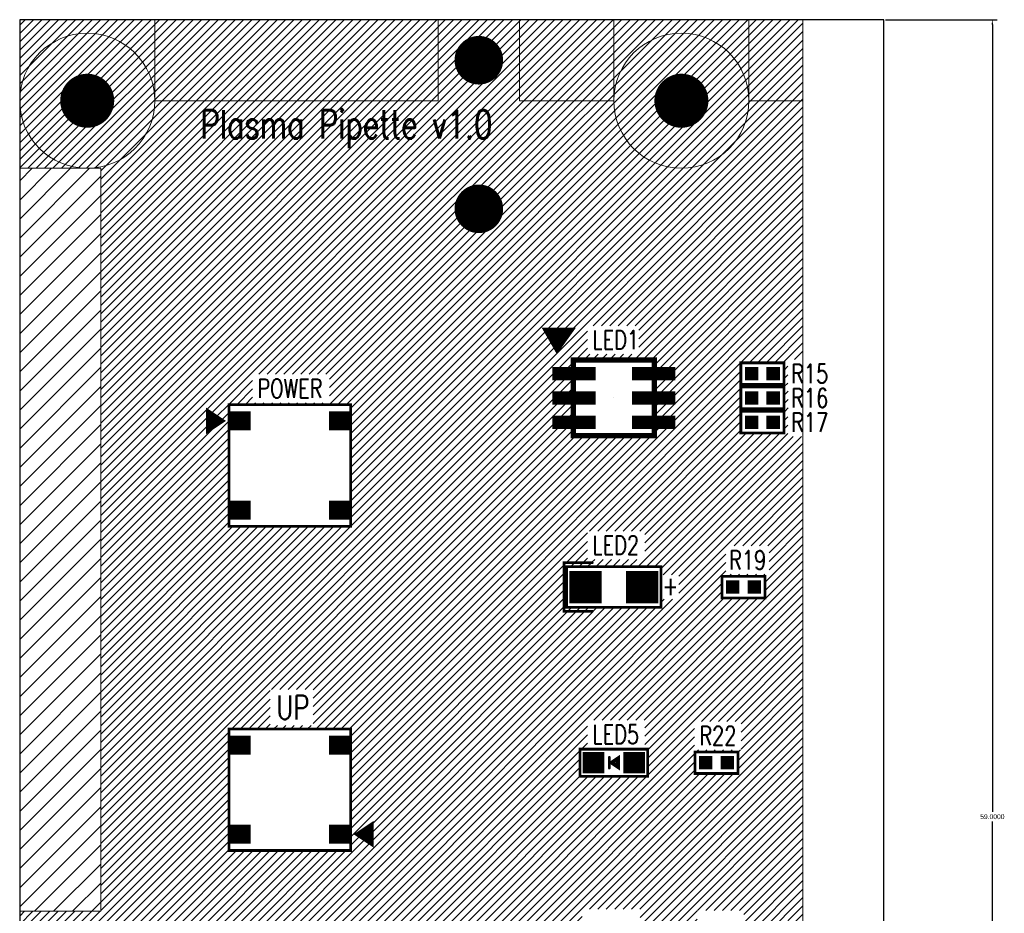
# Model space of a CAD drawing. Extents: x 0 to 36.5, y -1.5 to 59.
# Tile 2 of 2: x 0 to 36.5, y 25.9 to 59. Entities that reach past the tile are written whole.
import ezdxf
from ezdxf.enums import TextEntityAlignment as Align

# ---------------------------------------------------------------- set-up
doc = ezdxf.new("R2010")
doc.units = 0
doc.header["$MEASUREMENT"] = 0
doc.linetypes.add('KEEPOUT_10000000$0', pattern=[2, 1, 1])
doc.layers.get('0').update_dxf_attribs({"linetype": 'CONTINUOUS'})
doc.layers.get('Defpoints').update_dxf_attribs({"linetype": 'CONTINUOUS'})
for name, color, linetype, lineweight in [('AM_5', 92, 'CONTINUOUS', 15), ('AM_8', 1, 'CONTINUOUS', 15), ('KEEPOUT_00', 1, 'CONTINUOUS', 15), ('KEEPOUT_01', 1, 'CONTINUOUS', 15)]:
    doc.layers.add(name, color=color, linetype=linetype, lineweight=lineweight)
for name, color, linetype in [('DRIL_NPLTE_THRU_01', 96, 'CONTINUOUS'), ('DRIL_PLTE_THRU_01', 96, 'CONTINUOUS'), ('DRIL_SYMBOL', 254, 'CONTINUOUS'), ('PADS_INNER', 3, 'CONTINUOUS'), ('PADS_TOP', 3, 'CONTINUOUS'), ('PART_NAME_01', 250, 'CONTINUOUS'), ('PART_TOP_2DLINE_00', 254, 'CONTINUOUS'), ('PART_TOP_2DLINE_01', 254, 'CONTINUOUS'), ('PART_TOP_2DLINE_126', 254, 'CONTINUOUS'), ('PART_TOP_TEXT_126', 254, 'CONTINUOUS'), ('TAG_00', 254, 'CONTINUOUS'), ('TAG_01', 254, 'CONTINUOUS'), ('TEXT_126', 254, 'CONTINUOUS')]:
    doc.layers.add(name, color=color, linetype=linetype)
doc.styles.add('W0$1', font='simplex', dxfattribs={"width": 0.75})
doc.styles.add('W0$127', font='simplex', dxfattribs={"width": 0.75})
doc.dimstyles.new('Standard$0', dxfattribs={"dimtxt": 0.18, "dimasz": 0.18, "dimexe": 0.18, "dimexo": 0.0625, "dimgap": 0.09, "dimtad": 0, "dimtih": 1, "dimtoh": 1, "dimdec": 4, "dimzin": 0, "dimdsep": 46, "dimtxsty": 'Standard', "dimcen": 0.09, "dimadec": 0, "dimazin": 0, "dimtfac": 1, "dimtdec": 4, "dimtofl": 0, "dimtmove": 0, "dimatfit": 3, "dimfxl": 1, "dimtolj": 1, "dimtzin": 0, "dimarcsym": 0})

# ---------------------------------------------------------------- blocks, each defined once
blk = doc.blocks.new('KEEPOUT_28')
at = {"layer": 'KEEPOUT_00', "linetype": 'KEEPOUT_10000000$0'}
blk.add_lwpolyline([(0, 5), (0, 59), (3, 59), (3, 5)], close=True, dxfattribs=at)
blk = doc.blocks.new('KEEPOUT_30')
at = {"layer": 'KEEPOUT_00', "linetype": 'KEEPOUT_10000000$0'}
blk.add_lwpolyline([(0, 5), (0, 32.5), (3, 32.5), (3, 5)], close=True, dxfattribs=at)
blk = doc.blocks.new('KEEPOUT_31')
at = {"layer": 'KEEPOUT_01', "linetype": 'KEEPOUT_10000000$0'}
blk.add_lwpolyline([(-27, 0), (-37.5, 0), (-37.5, 3), (-27, 3)], close=True, dxfattribs=at)
blk = doc.blocks.new('KEEPOUT_39')
at = {"layer": 'KEEPOUT_01', "linetype": 'KEEPOUT_10000000$0'}
blk.add_lwpolyline([(-35.4, 0), (-38.9, 0), (-38.9, 3), (-35.4, 3)], close=True, dxfattribs=at)
blk = doc.blocks.new('KEEPOUT_40')
at = {"layer": 'KEEPOUT_01', "linetype": 'KEEPOUT_10000000$0'}
blk.add_lwpolyline([(-36.9, 0), (-38.9, 0), (-38.9, 3), (-36.9, 3)], close=True, dxfattribs=at)
blk = doc.blocks.new('DRIL_HOLE_0')
blk.add_lwpolyline([(0, 0, 1), (0, 0, 1)], format="xyb", close=True)
blk = doc.blocks.new('PAD_0')
blk.add_lwpolyline([(0, 0, 1), (0, 0, 1)], format="xyb", close=True)
blk = doc.blocks.new('STK_BOT_296')
at = {"layer": 'DRIL_NPLTE_THRU_01'}
blk.add_blockref('DRIL_HOLE_0', (0, 0), dxfattribs=at)
at = {"layer": 'PADS_INNER'}
blk.add_blockref('PAD_0', (0, 0), dxfattribs=at)
at = {"layer": 'PADS_TOP'}
blk.add_blockref('PAD_0', (0, 0), dxfattribs=at)
blk = doc.blocks.new('SYM_BOT_4')
for p in [(-0.4, 0), (0.4, 0)]:
    blk.add_blockref('STK_BOT_296', p)
blk = doc.blocks.new('PART_BOT_1')
blk.add_blockref('SYM_BOT_4', (0, 0))
blk = doc.blocks.new('PART_BOT_2')
blk.add_blockref('SYM_BOT_4', (0, 0))
blk = doc.blocks.new('PART_BOT_3')
blk.add_blockref('SYM_BOT_4', (0, 0))
blk = doc.blocks.new('PART_BOT_4')
blk.add_blockref('SYM_BOT_4', (0, 0))
blk = doc.blocks.new('PART_BOT_5')
blk.add_blockref('SYM_BOT_4', (0, 0))
blk = doc.blocks.new('PART_BOT_6')
blk.add_blockref('SYM_BOT_4', (0, 0))
blk = doc.blocks.new('PART_BOT_7')
blk.add_blockref('SYM_BOT_4', (0, 0))
blk = doc.blocks.new('PART_BOT_8')
blk.add_blockref('SYM_BOT_4', (0, 0))
blk = doc.blocks.new('PART_BOT_9')
blk.add_blockref('SYM_BOT_4', (0, 0))
blk = doc.blocks.new('PART_BOT_12')
blk.add_blockref('SYM_BOT_4', (0, 0))
blk = doc.blocks.new('STK_BOT_359')
at = {"layer": 'DRIL_NPLTE_THRU_01'}
blk.add_blockref('DRIL_HOLE_0', (0, 0), dxfattribs=at)
at = {"layer": 'PADS_INNER'}
blk.add_blockref('PAD_0', (0, 0), dxfattribs=at)
at = {"layer": 'PADS_TOP'}
blk.add_blockref('PAD_0', (0, 0), dxfattribs=at)
blk = doc.blocks.new('SYM_BOT_12')
for p in [(0, 1.2), (-0.95, -1.2), (0.95, -1.2)]:
    blk.add_blockref('STK_BOT_359', p)
blk = doc.blocks.new('PART_BOT_21')
blk.add_blockref('SYM_BOT_12', (0, 0))
blk = doc.blocks.new('PART_BOT_22')
blk.add_blockref('SYM_BOT_12', (0, 0))
blk = doc.blocks.new('STK_BOT_302')
at = {"layer": 'DRIL_NPLTE_THRU_01'}
blk.add_blockref('DRIL_HOLE_0', (0, 0), dxfattribs=at)
at = {"layer": 'PADS_INNER'}
blk.add_blockref('PAD_0', (0, 0), dxfattribs=at)
at = {"layer": 'PADS_TOP'}
blk.add_blockref('PAD_0', (0, 0), dxfattribs=at)
blk = doc.blocks.new('SYM_BOT_8')
for p in [(-0.4, 0), (0.4, 0)]:
    blk.add_blockref('STK_BOT_302', p)
blk = doc.blocks.new('PART_BOT_23')
blk.add_blockref('SYM_BOT_8', (0, 0))
blk = doc.blocks.new('PART_BOT_26')
blk.add_blockref('SYM_BOT_8', (0, 0))
blk = doc.blocks.new('PART_BOT_27')
blk.add_blockref('SYM_BOT_8', (0, 0))
blk = doc.blocks.new('PART_BOT_28')
blk.add_blockref('SYM_BOT_8', (0, 0))
blk = doc.blocks.new('SMOOTH_0$1')
at = {"const_width": 0.05}
blk.add_lwpolyline([(-0.025, 0, 1), (0.025, 0, 1)], format="xyb", close=True, dxfattribs=at)
blk = doc.blocks.new('PART_BODY_TOP_7')
at = {"layer": 'PART_TOP_2DLINE_01', "const_width": 0.1}
blk.add_lwpolyline([(-0.8, 0.4), (0.8, 0.4), (0.8, -0.4), (-0.8, -0.4)], close=True, dxfattribs=at)
at = {"layer": 'PART_TOP_2DLINE_01'}
for p in [(-0.8, 0.4), (0.8, 0.4), (-0.8, -0.4), (0.8, -0.4)]:
    blk.add_blockref('SMOOTH_0$1', p, dxfattribs=at)
blk = doc.blocks.new('PAD_1')
at = {"const_width": 0.5}
blk.add_lwpolyline([(-0.25, 0), (0.25, 0)], dxfattribs=at)
blk = doc.blocks.new('STK_TOP_302')
at = {"layer": 'DRIL_NPLTE_THRU_01'}
blk.add_blockref('DRIL_HOLE_0', (0, 0), dxfattribs=at)
at = {"layer": 'PADS_INNER'}
blk.add_blockref('PAD_0', (0, 0), dxfattribs=at)
at = {"layer": 'PADS_TOP'}
blk.add_blockref('PAD_1', (0, 0), dxfattribs=at)
blk = doc.blocks.new('SYM_TOP_8')
for name, p in [('PART_BODY_TOP_7', (0, 0)), ('STK_TOP_302', (-0.4, 0)), ('STK_TOP_302', (0.4, 0))]:
    blk.add_blockref(name, p)
blk = doc.blocks.new('PART_TOP_29')
blk.add_blockref('SYM_TOP_8', (0, 0))
at = {"layer": 'PART_NAME_01', "style": 'W0$1', "width": 0.75}
blk.add_text('R19', height=0.7, dxfattribs=at).set_placement((0.15, 1), align=Align.MIDDLE_CENTER)
blk = doc.blocks.new('PART_BOT_33')
blk.add_blockref('SYM_BOT_8', (0, 0))
blk = doc.blocks.new('PART_BOT_39')
blk.add_blockref('SYM_BOT_8', (0, 0))
blk = doc.blocks.new('PART_BOT_40')
blk.add_blockref('SYM_BOT_8', (0, 0))
blk = doc.blocks.new('PART_BODY_TOP_9')
at = {"layer": 'PART_TOP_2DLINE_01', "const_width": 0.1}
blk.add_lwpolyline([(-0.8, 0.9), (-1.85, 0.9), (-1.85, -0.9), (-0.8, -0.9)], dxfattribs=at)
blk.add_lwpolyline([(-1.75, 0.75), (1.75, 0.75), (1.75, -0.75), (-1.75, -0.75)], close=True, dxfattribs=at)
at = {"layer": 'PART_TOP_2DLINE_01'}
for p in [(-1.85, 0.9), (-1.75, 0.75), (-0.8, 0.9), (1.75, 0.75), (-1.75, -0.75), (1.75, -0.75), (-1.85, -0.9), (-0.8, -0.9)]:
    blk.add_blockref('SMOOTH_0$1', p, dxfattribs=at)
at = {"layer": 'PART_TOP_TEXT_126', "style": 'W0$1', "width": 0.75}
blk.add_text('+', height=0.7, dxfattribs=at).set_placement((1.8, -0.3))
blk = doc.blocks.new('PAD_5')
at = {"const_width": 1.2}
blk.add_lwpolyline([(-0.6, 0), (0.6, 0)], dxfattribs=at)
blk = doc.blocks.new('STK_TOP_367')
at = {"layer": 'DRIL_NPLTE_THRU_01'}
blk.add_blockref('DRIL_HOLE_0', (0, 0), dxfattribs=at)
at = {"layer": 'PADS_INNER'}
blk.add_blockref('PAD_0', (0, 0), dxfattribs=at)
at = {"layer": 'PADS_TOP'}
blk.add_blockref('PAD_5', (0, 0), dxfattribs=at)
blk = doc.blocks.new('SYM_TOP_10')
for name, p in [('PART_BODY_TOP_9', (0, 0)), ('STK_TOP_367', (-1.05, 0)), ('STK_TOP_367', (1.05, 0))]:
    blk.add_blockref(name, p)
blk = doc.blocks.new('PART_TOP_43')
blk.add_blockref('SYM_TOP_10', (0, 0))
at = {"layer": 'PART_NAME_01', "style": 'W0$1', "width": 0.75}
blk.add_text('LED2', height=0.7, dxfattribs=at).set_placement((-0.8, 1.2))
blk = doc.blocks.new('SMOOTH_0$2')
at = {"const_width": 0.1}
blk.add_lwpolyline([(-0.05, 0, 1), (0.05, 0, 1)], format="xyb", close=True, dxfattribs=at)
blk = doc.blocks.new('SMOOTH_0$4')
at = {"const_width": 0.2}
blk.add_lwpolyline([(-0.1, 0, 1), (0.1, 0, 1)], format="xyb", close=True, dxfattribs=at)
blk = doc.blocks.new('PART_BODY_TOP_14')
at = {"layer": 'PART_TOP_2DLINE_00'}
for points, const_width in [([(-2.5, 2.5), (-1.6, 2.5), (-2.1, 1.8)], 0.2), ([(-2.225, 2.35), (-1.9, 2.35), (-2.075, 2.125)], 0.4), ([(-1.5, 1.4), (1.5, 1.4), (1.5, -1.4), (-1.5, -1.4)], 0.2)]:
    blk.add_lwpolyline(points, close=True, dxfattribs=dict(at, const_width=const_width))
at = {"layer": 'TAG_00'}
blk.add_lwpolyline([(0, 0), (0, 0)], dxfattribs=at)
blk.add_lwpolyline([(0, 0), (0, 0)], dxfattribs=at)
at = {"layer": 'TAG_01'}
blk.add_lwpolyline([(0, 0), (0, 0)], dxfattribs=at)
blk.add_lwpolyline([(0, 0), (0, 0)], dxfattribs=at)
at = {"layer": 'PART_TOP_2DLINE_00'}
for name, p in [('SMOOTH_0$2', (-2.5, 2.5)), ('SMOOTH_0$2', (-1.6, 2.5)), ('SMOOTH_0$4', (-2.225, 2.35)), ('SMOOTH_0$4', (-2.075, 2.125)), ('SMOOTH_0$4', (-1.9, 2.35)), ('SMOOTH_0$2', (-2.1, 1.8)), ('SMOOTH_0$2', (-1.5, 1.4)), ('SMOOTH_0$2', (1.5, 1.4)), ('SMOOTH_0$2', (-1.5, -1.4)), ('SMOOTH_0$2', (1.5, -1.4))]:
    blk.add_blockref(name, p, dxfattribs=at)
blk = doc.blocks.new('PAD_10')
at = {"const_width": 0.5}
blk.add_lwpolyline([(-0.8, 0), (0.8, 0)], dxfattribs=at)
blk = doc.blocks.new('STK_TOP_427')
at = {"layer": 'DRIL_NPLTE_THRU_01'}
blk.add_blockref('DRIL_HOLE_0', (0, 0), dxfattribs=at)
at = {"layer": 'PADS_INNER'}
blk.add_blockref('PAD_0', (0, 0), dxfattribs=at)
at = {"layer": 'PADS_TOP'}
blk.add_blockref('PAD_10', (0, 0), dxfattribs=at)
blk = doc.blocks.new('SYM_TOP_15')
for name, p in [('PART_BODY_TOP_14', (0, 0)), ('STK_TOP_427', (-1.475, 0.9)), ('STK_TOP_427', (1.475, 0.9)), ('STK_TOP_427', (-1.475, 0)), ('STK_TOP_427', (1.475, 0)), ('STK_TOP_427', (-1.475, -0.9)), ('STK_TOP_427', (1.475, -0.9))]:
    blk.add_blockref(name, p)
blk = doc.blocks.new('PART_TOP_47')
blk.add_blockref('SYM_TOP_15', (0, 0))
at = {"layer": 'PART_NAME_01', "style": 'W0$1', "width": 0.75}
blk.add_text('LED1', height=0.7, dxfattribs=at).set_placement((-0.8, 1.8))
blk = doc.blocks.new('PART_TOP_48')
blk.add_blockref('SYM_TOP_8', (0, 0))
at = {"layer": 'PART_NAME_01', "style": 'W0$1', "width": 0.75}
blk.add_text('R15', height=0.7, rotation=180, dxfattribs=at).set_placement((-1.75, 0), align=Align.MIDDLE_CENTER)
blk = doc.blocks.new('PART_TOP_49')
blk.add_blockref('SYM_TOP_8', (0, 0))
at = {"layer": 'PART_NAME_01', "style": 'W0$1', "width": 0.75}
blk.add_text('R16', height=0.7, rotation=180, dxfattribs=at).set_placement((-1.75, 0), align=Align.MIDDLE_CENTER)
blk = doc.blocks.new('PART_TOP_50')
blk.add_blockref('SYM_TOP_8', (0, 0))
at = {"layer": 'PART_NAME_01', "style": 'W0$1', "width": 0.75}
blk.add_text('R17', height=0.7, rotation=180, dxfattribs=at).set_placement((-1.75, 0), align=Align.MIDDLE_CENTER)
blk = doc.blocks.new('PART_BOT_54')
blk.add_blockref('SYM_BOT_8', (0, 0))
blk = doc.blocks.new('PART_BOT_55')
blk.add_blockref('SYM_BOT_8', (0, 0))
blk = doc.blocks.new('PART_BOT_57')
blk.add_blockref('SYM_BOT_8', (0, 0))
blk = doc.blocks.new('PART_BOT_58')
blk.add_blockref('SYM_BOT_8', (0, 0))
blk = doc.blocks.new('PART_BOT_59')
blk.add_blockref('SYM_BOT_8', (0, 0))
blk = doc.blocks.new('PART_BODY_TOP_19')
at = {"layer": 'KEEPOUT_01', "linetype": 'KEEPOUT_10000000$0'}
blk.add_lwpolyline([(-2.25, 2.25), (2.25, 2.25), (2.25, -2.25), (-2.25, -2.25)], close=True, dxfattribs=at)
at = {"layer": 'PART_TOP_2DLINE_01', "const_width": 0.1}
blk.add_lwpolyline([(-3.05, 2.05), (-2.45, 1.65), (-3.05, 1.25)], close=True, dxfattribs=at)
for points in [[(-3.05, 1.95), (-2.9, 1.95)], [(-3.05, 1.85), (-2.75, 1.85)], [(-3.05, 1.75), (-2.6, 1.75)], [(-3.05, 1.65), (-2.45, 1.65)], [(-3.05, 1.55), (-2.6, 1.55)], [(-3.05, 1.45), (-2.75, 1.45)], [(-3.05, 1.35), (-2.9, 1.35)]]:
    blk.add_lwpolyline(points, dxfattribs=at)
at = {"layer": 'PART_TOP_2DLINE_126', "const_width": 0.1}
for points in [[(-2.25, 2.25), (2.25, 2.25), (2.25, -2.25), (-2.25, -2.25)], [(-2.25, -2.25), (2.25, -2.25), (2.25, 2.25), (-2.25, 2.25)]]:
    blk.add_lwpolyline(points, close=True, dxfattribs=at)
at = {"layer": 'PART_TOP_2DLINE_01'}
for p in [(-3.05, 2.05), (-3.05, 1.95), (-3.05, 1.85), (-2.9, 1.95), (-2.75, 1.85), (-3.05, 1.75), (-3.05, 1.65), (-3.05, 1.55), (-3.05, 1.45), (-2.75, 1.45), (-2.6, 1.75), (-2.6, 1.55), (-2.45, 1.65), (-2.45, 1.65), (-3.05, 1.35), (-3.05, 1.25), (-2.9, 1.35)]:
    blk.add_blockref('SMOOTH_0$1', p, dxfattribs=at)
at = {"layer": 'PART_TOP_2DLINE_126'}
for p in [(-2.25, 2.25), (-2.25, 2.25), (2.25, 2.25), (2.25, 2.25), (-2.25, -2.25), (-2.25, -2.25), (2.25, -2.25), (2.25, -2.25)]:
    blk.add_blockref('SMOOTH_0$1', p, dxfattribs=at)
blk = doc.blocks.new('PAD_16')
at = {"const_width": 0.7}
blk.add_lwpolyline([(-0.425, 0), (0.425, 0)], dxfattribs=at)
blk = doc.blocks.new('STK_TOP_304')
at = {"layer": 'DRIL_NPLTE_THRU_01'}
blk.add_blockref('DRIL_HOLE_0', (0, 0), dxfattribs=at)
at = {"layer": 'PADS_INNER'}
blk.add_blockref('PAD_0', (0, 0), dxfattribs=at)
at = {"layer": 'PADS_TOP'}
blk.add_blockref('PAD_16', (0, 0), dxfattribs=at)
blk = doc.blocks.new('SYM_TOP_20')
for name, p in [('PART_BODY_TOP_19', (0, 0)), ('STK_TOP_304', (-1.875, 1.65)), ('STK_TOP_304', (1.875, 1.65)), ('STK_TOP_304', (-1.875, -1.65)), ('STK_TOP_304', (1.875, -1.65))]:
    blk.add_blockref(name, p)
blk = doc.blocks.new('PART_TOP_61')
blk.add_blockref('SYM_TOP_20', (0, 0))
at = {"layer": 'PART_NAME_01', "style": 'W0$127', "width": 0.75}
blk.add_text('UP', height=0.889, rotation=180, dxfattribs=at).set_placement((0.5, -2.6))
blk = doc.blocks.new('PART_TOP_64')
blk.add_blockref('SYM_TOP_8', (0, 0))
at = {"layer": 'PART_NAME_01', "style": 'W0$1', "width": 0.75}
blk.add_text('R22', height=0.7, dxfattribs=at).set_placement((0.05, 1), align=Align.MIDDLE_CENTER)
blk = doc.blocks.new('PART_BODY_TOP_21')
at = {"layer": 'PART_TOP_2DLINE_01', "const_width": 0.1}
for points in [[(-1.249, 0.5), (1.25, 0.5), (1.25, -0.501), (-1.249, -0.501)], [(-0.12, 0), (0.18, 0.2), (0.18, -0.2)]]:
    blk.add_lwpolyline(points, close=True, dxfattribs=at)
for points in [[(-0.17, 0.2), (-0.17, -0.2)], [(0, 0), (0.11, 0.07), (0.11, -0.07), (0, 0)]]:
    blk.add_lwpolyline(points, dxfattribs=at)
at = {"layer": 'PART_TOP_2DLINE_01'}
for p in [(-1.249, 0.5), (1.25, 0.5), (-0.17, 0.2), (-0.12, 0), (0, 0), (0, 0), (0.11, 0.07), (0.18, 0.2), (-0.17, -0.2), (0.11, -0.07), (0.18, -0.2), (-1.249, -0.501), (1.25, -0.501)]:
    blk.add_blockref('SMOOTH_0$1', p, dxfattribs=at)
blk = doc.blocks.new('PAD_2')
at = {"const_width": 0.8}
blk.add_lwpolyline([(-0.4, 0), (0.4, 0)], dxfattribs=at)
blk = doc.blocks.new('STK_TOP_487')
at = {"layer": 'DRIL_NPLTE_THRU_01'}
blk.add_blockref('DRIL_HOLE_0', (0, 0), dxfattribs=at)
at = {"layer": 'PADS_INNER'}
blk.add_blockref('PAD_0', (0, 0), dxfattribs=at)
at = {"layer": 'PADS_TOP'}
blk.add_blockref('PAD_2', (0, 0), dxfattribs=at)
blk = doc.blocks.new('SYM_TOP_22')
for name, p in [('STK_TOP_487', (-0.75, 0)), ('PART_BODY_TOP_21', (0, 0)), ('STK_TOP_487', (0.75, 0))]:
    blk.add_blockref(name, p)
blk = doc.blocks.new('PART_TOP_68')
blk.add_blockref('SYM_TOP_22', (0, 0))
at = {"layer": 'PART_NAME_01', "style": 'W0$1', "width": 0.75}
blk.add_text('LED5', height=0.7, dxfattribs=at).set_placement((-0.8, 0.7))
blk = doc.blocks.new('PART_TOP_69')
blk.add_blockref('SYM_TOP_20', (0, 0))
at = {"layer": 'PART_NAME_01', "style": 'W0$1', "width": 0.75}
blk.add_text('POWER', height=0.7, dxfattribs=at).set_placement((-1.2, 2.5))
blk = doc.blocks.new('PART_BOT_71')
blk.add_blockref('SYM_BOT_4', (0, 0))
blk = doc.blocks.new('PART_BOT_72')
blk.add_blockref('SYM_BOT_4', (0, 0))
blk = doc.blocks.new('PART_BOT_73')
blk.add_blockref('SYM_BOT_8', (0, 0))
blk = doc.blocks.new('PART_BOT_74')
blk.add_blockref('SYM_BOT_8', (0, 0))
blk = doc.blocks.new('PART_BOT_78')
blk.add_blockref('SYM_BOT_8', (0, 0))
blk = doc.blocks.new('PART_BODY_BOT_29')
at = {"layer": 'KEEPOUT_00', "linetype": 'KEEPOUT_10000000$0'}
blk.add_lwpolyline([(-2.5, 0, 1), (2.5, 0, 1)], format="xyb", close=True, dxfattribs=at)
blk = doc.blocks.new('DRIL_SYMBOL_2')
at = {"layer": 'DRIL_SYMBOL', "const_width": 0.0508}
for points in [[(-0.254, 0), (0.254, 0)], [(0, -0.254), (0, 0.254)]]:
    blk.add_lwpolyline(points, dxfattribs=at)
blk = doc.blocks.new('DRIL_HOLE_2')
at = {"const_width": 1}
blk.add_lwpolyline([(-0.5, 0, 1), (0.5, 0, 1)], format="xyb", close=True, dxfattribs=at)
blk.add_blockref('DRIL_SYMBOL_2', (0, 0))
blk = doc.blocks.new('PAD_21')
at = {"const_width": 1}
blk.add_lwpolyline([(0, -0.5, 1), (0, 0.5, 1)], format="xyb", close=True, dxfattribs=at)
blk = doc.blocks.new('STK_BOT_516')
at = {"layer": 'DRIL_NPLTE_THRU_01'}
blk.add_blockref('DRIL_HOLE_2', (0, 0), dxfattribs=at)
at = {"layer": 'PADS_INNER'}
blk.add_blockref('PAD_21', (0, 0), dxfattribs=at)
at = {"layer": 'PADS_TOP'}
blk.add_blockref('PAD_21', (0, 0), dxfattribs=at)
blk = doc.blocks.new('SYM_BOT_27')
for name in ['PART_BODY_BOT_29', 'STK_BOT_516']:
    blk.add_blockref(name, (0, 0))
blk = doc.blocks.new('PART_BOT_83')
blk.add_blockref('SYM_BOT_27', (0, 0))
blk = doc.blocks.new('PART_BOT_84')
blk.add_blockref('SYM_BOT_27', (0, 0))
blk = doc.blocks.new('PART_BOT_89')
blk.add_blockref('SYM_BOT_8', (0, 0))
blk = doc.blocks.new('STK_BOT_525')
at = {"layer": 'DRIL_PLTE_THRU_01'}
blk.add_blockref('DRIL_HOLE_0', (0, 0), dxfattribs=at)
at = {"layer": 'PADS_INNER'}
blk.add_blockref('PAD_0', (0, 0), dxfattribs=at)
at = {"layer": 'PADS_TOP'}
blk.add_blockref('PAD_0', (0, 0), dxfattribs=at)
blk = doc.blocks.new('STK_BOT_524')
at = {"layer": 'DRIL_PLTE_THRU_01'}
blk.add_blockref('DRIL_HOLE_0', (0, 0), dxfattribs=at)
at = {"layer": 'PADS_INNER'}
blk.add_blockref('PAD_0', (0, 0), dxfattribs=at)
at = {"layer": 'PADS_TOP'}
blk.add_blockref('PAD_0', (0, 0), dxfattribs=at)
blk = doc.blocks.new('STK_BOT_526')
at = {"layer": 'DRIL_PLTE_THRU_01'}
blk.add_blockref('DRIL_HOLE_0', (0, 0), dxfattribs=at)
at = {"layer": 'PADS_INNER'}
blk.add_blockref('PAD_0', (0, 0), dxfattribs=at)
at = {"layer": 'PADS_TOP'}
blk.add_blockref('PAD_0', (0, 0), dxfattribs=at)
blk = doc.blocks.new('DRIL_SYMBOL_1$8')
at = {"layer": 'DRIL_SYMBOL', "const_width": 0.0508}
for points in [[(-0.254, 0), (0.254, 0)], [(0, -0.254), (0, 0.254)]]:
    blk.add_lwpolyline(points, dxfattribs=at)
blk = doc.blocks.new('DRIL_HOLE_1$8')
at = {"const_width": 0.9}
blk.add_lwpolyline([(-0.45, 0, 1), (0.45, 0, 1)], format="xyb", close=True, dxfattribs=at)
blk.add_blockref('DRIL_SYMBOL_1$8', (0, 0))
blk = doc.blocks.new('PAD_25')
at = {"const_width": 0.9}
blk.add_lwpolyline([(0, -0.45, 1), (0, 0.45, 1)], format="xyb", close=True, dxfattribs=at)
blk = doc.blocks.new('STK_BOT_523')
at = {"layer": 'DRIL_NPLTE_THRU_01'}
blk.add_blockref('DRIL_HOLE_1$8', (0, 0), dxfattribs=at)
at = {"layer": 'PADS_INNER'}
blk.add_blockref('PAD_25', (0, 0), dxfattribs=at)
at = {"layer": 'PADS_TOP'}
blk.add_blockref('PAD_25', (0, 0), dxfattribs=at)
blk = doc.blocks.new('*D258')
at = {"layer": 'AM_5', "color": 0, "lineweight": -2}
for p, q in [((32.062, 59), (36.193, 59)), ((36.013, 58.82), (36.013, 29.68)), ((36.013, 0.18), (36.013, 29.32)), ((32.062, 0), (36.193, 0))]:
    blk.add_line(p, q, dxfattribs=at)
at = {"layer": 'AM_5', "color": 0}
for points in [[(35.983, 58.82), (36.043, 58.82), (36.013, 59)], [(35.983, 0.18), (36.043, 0.18), (36.013, 0)]]:
    blk.add_solid(points, dxfattribs=at)
at = {"layer": 'Defpoints', "color": 0}
for p in [(32, 59), (36.013, 59), (32, 0)]:
    blk.add_point(p, dxfattribs=at)
at = {"layer": 'AM_5', "color": 0, "insert": (36.013, 29.5), "char_height": 0.18, "attachment_point": 5}
blk.add_mtext('\\A1;59.0000', dxfattribs=at)

msp = doc.modelspace()

# ---------------------------------------------------------------- hatches: boundary and pattern name
at = {"layer": 'AM_8'}
h = msp.add_hatch(dxfattribs=at)
h.set_pattern_fill('_U', color=256, scale=0.22, angle=45, style=0, pattern_type=0)
h.set_pattern_definition([(45, (0, 0), (-0.1555635, 0.1555635), [])])
h.paths.add_polyline_path([(0, 0), (0, 5), (3, 5), (3, 18), (0, 18), (0, 26), (3, 26), (3, 53.5), (0, 53.5), (0, 59), (29, 59), (29, 46.425), (28.4375, 46.425), (28.4375, 45.375), (28.45, 45.375), (28.45, 44.625), (28.4375, 44.625), (28.4375, 43.575), (29, 43.575), (29, 5), (32, 5), (32, 0)])
edge = h.paths.add_edge_path(flags=16)
edge.add_arc((25, 17.1), 0.025, -270, 0, ccw=False)
edge.add_line((25, 17.125), (25, 17.875))
edge.add_arc((25, 17.9), 0.025, 0, 270, ccw=False)
edge.add_line((25.025, 17.9), (26.575, 17.9))
edge.add_arc((26.6, 17.9), 0.025, -90, 180, ccw=False)
edge.add_line((26.6, 17.875), (26.6, 17.125))
edge.add_arc((26.6, 17.1), 0.025, -180, 90, ccw=False)
edge.add_line((26.575, 17.1), (25.025, 17.1))
h.paths.add_polyline_path([(25.1, 17.975), (25.1, 19.025), (26.6, 19.025), (26.6, 17.975)], flags=16)
edge = h.paths.add_edge_path(flags=16)
edge.add_arc((20.751, 16.999), 0.025, -270, 0, ccw=False)
edge.add_line((20.751, 17.024), (20.751, 17.975))
edge.add_arc((20.751, 18), 0.025, 0, 270, ccw=False)
edge.add_line((20.776, 18), (23.225, 18))
edge.add_arc((23.25, 18), 0.025, -90, 180, ccw=False)
edge.add_line((23.25, 17.975), (23.25, 17.024))
edge.add_arc((23.25, 16.999), 0.025, -180, 90, ccw=False)
edge.add_line((23.225, 16.999), (20.776, 16.999))
h.paths.add_polyline_path([(21.025, 18.025), (21.025, 19.075), (23.15, 19.075), (23.15, 18.025)], flags=16)
edge = h.paths.add_edge_path(flags=16)
edge.add_arc((25, 24.1), 0.025, -270, 0, ccw=False)
edge.add_line((25, 24.125), (25, 24.875))
edge.add_arc((25, 24.9), 0.025, 0, 270, ccw=False)
edge.add_line((25.025, 24.9), (26.575, 24.9))
edge.add_arc((26.6, 24.9), 0.025, -90, 180, ccw=False)
edge.add_line((26.6, 24.875), (26.6, 24.125))
edge.add_arc((26.6, 24.1), 0.025, -180, 90, ccw=False)
edge.add_line((26.575, 24.1), (25.025, 24.1))
h.paths.add_polyline_path([(25.0875, 24.975), (25.0875, 26.025), (26.8125, 26.025), (26.8125, 24.975)], flags=16)
edge = h.paths.add_edge_path(flags=16)
edge.add_arc((20.751, 23.999), 0.025, -270, 0, ccw=False)
edge.add_line((20.751, 24.024), (20.751, 24.975))
edge.add_arc((20.751, 25), 0.025, 0, 270, ccw=False)
edge.add_line((20.776, 25), (23.225, 25))
edge.add_arc((23.25, 25), 0.025, -90, 180, ccw=False)
edge.add_line((23.25, 24.975), (23.25, 24.024))
edge.add_arc((23.25, 23.999), 0.025, -180, 90, ccw=False)
edge.add_line((23.225, 23.999), (20.776, 23.999))
edge = h.paths.add_edge_path(flags=16)
edge.add_arc((7.75, 16.25), 0.025, -270, 0, ccw=False)
edge.add_line((7.75, 16.275), (7.75, 20.725))
edge.add_arc((7.75, 20.75), 0.025, 0, 270, ccw=False)
edge.add_line((7.775, 20.75), (12.225, 20.75))
edge.add_arc((12.25, 20.75), 0.025, -90, 180, ccw=False)
edge.add_line((12.25, 20.725), (12.25, 16.275))
edge.add_arc((12.25, 16.25), 0.025, -180, 90, ccw=False)
edge.add_line((12.225, 16.25), (7.775, 16.25))
h.paths.add_polyline_path([(20.825, 25.025), (20.825, 26.075), (22.975, 26.075), (22.975, 25.025)], flags=16)
h.paths.add_polyline_path([(8.47775, 20.87775), (8.47775, 22.21125), (11.494, 22.21125), (11.494, 20.87775)], flags=16)
edge = h.paths.add_edge_path(flags=16)
edge.add_arc((25, 31.1), 0.025, -270, 0, ccw=False)
edge.add_line((25, 31.125), (25, 31.875))
edge.add_arc((25, 31.9), 0.025, 0, 270, ccw=False)
edge.add_line((25.025, 31.9), (26.575, 31.9))
edge.add_arc((26.6, 31.9), 0.025, -90, 180, ccw=False)
edge.add_line((26.6, 31.875), (26.6, 31.125))
edge.add_arc((26.6, 31.1), 0.025, -180, 90, ccw=False)
edge.add_line((26.575, 31.1), (25.025, 31.1))
edge = h.paths.add_edge_path(flags=16)
edge.add_arc((7.4, 20.05), 0.025, -146.309932, 33.690068, ccw=False)
edge.add_line((7.3792, 20.03613), (7.2708, 19.96387))
edge.add_arc((7.25, 19.95), 0.025, -146.309932, 33.690068, ccw=False)
edge.add_line((7.2292, 19.93613), (7.1208, 19.86387))
edge.add_arc((7.1, 19.85), 0.025, -146.309932, 33.690068, ccw=False)
edge.add_line((7.0792, 19.83613), (6.9708, 19.76387))
edge.add_arc((6.95, 19.75), 0.025, -270, 33.690068, ccw=False)
edge.add_line((6.95, 19.775), (6.95, 19.825))
edge.add_arc((6.95, 19.85), 0.025, 90, 270, ccw=False)
edge.add_line((6.95, 19.875), (6.95, 19.925))
edge.add_arc((6.95, 19.95), 0.025, 90, 270, ccw=False)
edge.add_line((6.95, 19.975), (6.95, 20.025))
edge.add_arc((6.95, 20.05), 0.025, 90, 270, ccw=False)
edge.add_line((6.95, 20.075), (6.95, 20.125))
edge.add_arc((6.95, 20.15), 0.025, 90, 270, ccw=False)
edge.add_line((6.95, 20.175), (6.95, 20.225))
edge.add_arc((6.95, 20.25), 0.025, 90, 270, ccw=False)
edge.add_line((6.95, 20.275), (6.95, 20.325))
edge.add_arc((6.95, 20.35), 0.025, 90, 270, ccw=False)
edge.add_line((6.95, 20.375), (6.95, 20.425))
edge.add_arc((6.95, 20.45), 0.025, 90, 270, ccw=False)
edge.add_line((6.95, 20.475), (6.95, 20.525))
edge.add_arc((6.95, 20.55), 0.025, -33.690068, 270, ccw=False)
edge.add_line((6.9708, 20.53613), (7.0792, 20.46387))
edge.add_arc((7.1, 20.45), 0.025, -33.690068, 146.309932, ccw=False)
edge.add_line((7.1208, 20.43613), (7.2292, 20.36387))
edge.add_arc((7.25, 20.35), 0.025, -33.690068, 146.309932, ccw=False)
edge.add_line((7.2708, 20.33613), (7.3792, 20.26387))
edge.add_arc((7.4, 20.25), 0.025, -33.690068, 146.309932, ccw=False)
edge.add_line((7.4208, 20.23613), (7.5292, 20.16387))
edge.add_arc((7.55, 20.15), 0.025, -146.309932, 146.309932, ccw=False)
edge.add_line((7.5292, 20.13613), (7.4208, 20.06387))
edge = h.paths.add_edge_path(flags=16)
edge.add_arc((20.751, 30.999), 0.025, -270, 0, ccw=False)
edge.add_line((20.751, 31.024), (20.751, 31.975))
edge.add_arc((20.751, 32), 0.025, 0, 270, ccw=False)
edge.add_line((20.776, 32), (23.225, 32))
edge.add_arc((23.25, 32), 0.025, -90, 180, ccw=False)
edge.add_line((23.25, 31.975), (23.25, 31.024))
edge.add_arc((23.25, 30.999), 0.025, -180, 90, ccw=False)
edge.add_line((23.225, 30.999), (20.776, 30.999))
h.paths.add_polyline_path([(24.9875, 31.975), (24.9875, 33.025), (26.7125, 33.025), (26.7125, 31.975)], flags=16)
h.paths.add_polyline_path([(21.025, 32.025), (21.025, 33.075), (23.15, 33.075), (23.15, 32.025)], flags=16)
edge = h.paths.add_edge_path(flags=16)
edge.add_arc((4.325, 19.6), 0.3, 0, 180, ccw=False)
edge.add_line((4.625, 19.6), (4.625, 19.3))
edge.add_arc((4.325, 19.3), 0.3, -180, 0, ccw=False)
edge.add_line((4.025, 19.3), (4.025, 19.6))
edge = h.paths.add_edge_path(flags=16)
edge.add_arc((12.9, 28.55), 0.025, 146.309932, 326.309932, ccw=False)
edge.add_line((12.8792, 28.56387), (12.7708, 28.63613))
edge.add_arc((12.75, 28.65), 0.025, 146.309932, 326.309932, ccw=False)
edge.add_line((12.7292, 28.66387), (12.6208, 28.73613))
edge.add_arc((12.6, 28.75), 0.025, 146.309932, 326.309932, ccw=False)
edge.add_line((12.5792, 28.76387), (12.4708, 28.83613))
edge.add_arc((12.45, 28.85), 0.025, 33.690068, 326.309932, ccw=False)
edge.add_line((12.4708, 28.86387), (12.5792, 28.93613))
edge.add_arc((12.6, 28.95), 0.025, 33.690068, 213.690068, ccw=False)
edge.add_line((12.6208, 28.96387), (12.7292, 29.03613))
edge.add_arc((12.75, 29.05), 0.025, 33.690068, 213.690068, ccw=False)
edge.add_line((12.7708, 29.06387), (12.8792, 29.13613))
edge.add_arc((12.9, 29.15), 0.025, 33.690068, 213.690068, ccw=False)
edge.add_line((12.9208, 29.16387), (13.0292, 29.23613))
edge.add_arc((13.05, 29.25), 0.025, -90, 213.690068, ccw=False)
edge.add_line((13.05, 29.225), (13.05, 29.175))
edge.add_arc((13.05, 29.15), 0.025, -90, 90, ccw=False)
edge.add_line((13.05, 29.125), (13.05, 29.075))
edge.add_arc((13.05, 29.05), 0.025, -90, 90, ccw=False)
edge.add_line((13.05, 29.025), (13.05, 28.975))
edge.add_arc((13.05, 28.95), 0.025, -90, 90, ccw=False)
edge.add_line((13.05, 28.925), (13.05, 28.875))
edge.add_arc((13.05, 28.85), 0.025, -90, 90, ccw=False)
edge.add_line((13.05, 28.825), (13.05, 28.775))
edge.add_arc((13.05, 28.75), 0.025, -90, 90, ccw=False)
edge.add_line((13.05, 28.725), (13.05, 28.675))
edge.add_arc((13.05, 28.65), 0.025, -90, 90, ccw=False)
edge.add_line((13.05, 28.625), (13.05, 28.575))
edge.add_arc((13.05, 28.55), 0.025, -90, 90, ccw=False)
edge.add_line((13.05, 28.525), (13.05, 28.475))
edge.add_arc((13.05, 28.45), 0.025, -213.690068, 90, ccw=False)
edge.add_line((13.0292, 28.46387), (12.9208, 28.53613))
edge = h.paths.add_edge_path(flags=16)
edge.add_arc((7.75, 28.25), 0.025, -270, 0, ccw=False)
edge.add_line((7.75, 28.275), (7.75, 32.725))
edge.add_arc((7.75, 32.75), 0.025, 0, 270, ccw=False)
edge.add_line((7.775, 32.75), (12.225, 32.75))
edge.add_arc((12.25, 32.75), 0.025, -90, 180, ccw=False)
edge.add_line((12.25, 32.725), (12.25, 28.275))
edge.add_arc((12.25, 28.25), 0.025, -180, 90, ccw=False)
edge.add_line((12.225, 28.25), (7.775, 28.25))
edge = h.paths.add_edge_path(flags=16)
edge.add_arc((1.25, 19.275), 0.325, 90, 270, ccw=False)
edge.add_line((1.25, 19.6), (2.15, 19.6))
edge.add_arc((2.15, 19.275), 0.325, -90, 90, ccw=False)
edge.add_line((2.15, 18.95), (1.25, 18.95))
edge = h.paths.add_edge_path(flags=16)
edge.add_arc((4.325, 24.7), 0.3, 0, 180, ccw=False)
edge.add_line((4.625, 24.7), (4.625, 24.4))
edge.add_arc((4.325, 24.4), 0.3, -180, 0, ccw=False)
edge.add_line((4.025, 24.4), (4.025, 24.7))
edge = h.paths.add_edge_path(flags=16)
edge.add_arc((26, 37.6), 0.025, -270, 0, ccw=False)
edge.add_line((26, 37.625), (26, 38.375))
edge.add_arc((26, 38.4), 0.025, 0, 270, ccw=False)
edge.add_line((26.025, 38.4), (27.575, 38.4))
edge.add_arc((27.6, 38.4), 0.025, -90, 180, ccw=False)
edge.add_line((27.6, 38.375), (27.6, 37.625))
edge.add_arc((27.6, 37.6), 0.025, -180, 90, ccw=False)
edge.add_line((27.575, 37.6), (26.025, 37.6))
edge = h.paths.add_edge_path(flags=16)
edge.add_arc((20.25, 37.25), 0.025, 90, 360, ccw=False)
edge.add_line((20.25, 37.275), (20.25, 38.725))
edge.add_arc((20.25, 38.75), 0.025, 0, 270, ccw=False)
edge.add_line((20.275, 38.75), (23.725, 38.75))
edge.add_arc((23.75, 38.75), 0.025, -90, 180, ccw=False)
edge.add_line((23.75, 38.725), (23.75, 38.45))
edge.add_line((23.75, 38.45), (24.4, 38.45))
edge.add_line((24.4, 38.45), (24.4, 37.55))
edge.add_line((24.4, 37.55), (23.75, 37.55))
edge.add_line((23.75, 37.55), (23.75, 37.275))
edge.add_arc((23.75, 37.25), 0.025, -180, 90, ccw=False)
edge.add_line((23.725, 37.25), (20.275, 37.25))
h.paths.add_polyline_path([(26.15, 38.475), (26.15, 39.525), (27.75, 39.525), (27.75, 38.475)], flags=16)
edge = h.paths.add_edge_path(flags=16)
edge.add_line((21.175, 37.1), (20.175, 37.1))
edge.add_arc((20.15, 37.1), 0.025, -270, 0, ccw=False)
edge.add_line((20.15, 37.125), (20.15, 38.875))
edge.add_arc((20.15, 38.9), 0.025, 0, 270, ccw=False)
edge.add_line((20.175, 38.9), (21.175, 38.9))
edge.add_arc((21.2, 38.9), 0.025, 0, 180, ccw=False)
edge.add_arc((21.2, 38.9), 0.025, 180, 360, ccw=False)
edge.add_line((21.175, 38.9), (20.175, 38.9))
edge.add_arc((20.15, 38.9), 0.025, -90, 0, ccw=False)
edge.add_line((20.15, 38.875), (20.15, 37.125))
edge.add_arc((20.15, 37.1), 0.025, 0, 90, ccw=False)
edge.add_line((20.175, 37.1), (21.175, 37.1))
edge.add_arc((21.2, 37.1), 0.025, -72.35625, 180, ccw=False)
edge.add_arc((21.2, 37.1), 0.025, 180, 287.64375, ccw=False)
edge = h.paths.add_edge_path(flags=16)
edge.add_arc((1.25, 24.725), 0.325, 90, 270, ccw=False)
edge.add_line((1.25, 25.05), (2.15, 25.05))
edge.add_arc((2.15, 24.725), 0.325, -90, 90, ccw=False)
edge.add_line((2.15, 24.4), (1.25, 24.4))
h.paths.add_polyline_path([(9.27775, 32.87775), (9.27775, 34.21125), (10.86525, 34.21125), (10.86525, 32.87775)], flags=16)
h.paths.add_polyline_path([(21.025, 39.025), (21.025, 40.075), (23.15, 40.075), (23.15, 39.025)], flags=16)
edge = h.paths.add_edge_path(flags=16)
edge.add_arc((26.7, 43.7), 0.025, -270, 0, ccw=False)
edge.add_line((26.7, 43.725), (26.7, 44.475))
edge.add_arc((26.7, 44.5), 0.025, 0, 270, ccw=False)
edge.add_line((26.725, 44.5), (28.275, 44.5))
edge.add_arc((28.3, 44.5), 0.025, -90, 180, ccw=False)
edge.add_line((28.3, 44.475), (28.3, 43.725))
edge.add_arc((28.3, 43.7), 0.025, -180, 90, ccw=False)
edge.add_line((28.275, 43.7), (26.725, 43.7))
edge = h.paths.add_edge_path(flags=16)
edge.add_arc((20.5, 43.6), 0.05, -270, 0, ccw=False)
edge.add_line((20.5, 43.65), (20.5, 46.35))
edge.add_arc((20.5, 46.4), 0.05, 0, 270, ccw=False)
edge.add_line((20.55, 46.4), (23.45, 46.4))
edge.add_arc((23.5, 46.4), 0.05, -90, 180, ccw=False)
edge.add_line((23.5, 46.35), (23.5, 43.65))
edge.add_arc((23.5, 43.6), 0.05, -180, 90, ccw=False)
edge.add_line((23.45, 43.6), (20.55, 43.6))
edge = h.paths.add_edge_path(flags=16)
edge.add_arc((26.7, 44.6), 0.025, -270, 0, ccw=False)
edge.add_line((26.7, 44.625), (26.7, 45.375))
edge.add_arc((26.7, 45.4), 0.025, 0, 270, ccw=False)
edge.add_line((26.725, 45.4), (28.275, 45.4))
edge.add_arc((28.3, 45.4), 0.025, -90, 180, ccw=False)
edge.add_line((28.3, 45.375), (28.3, 44.625))
edge.add_arc((28.3, 44.6), 0.025, -180, 90, ccw=False)
edge.add_line((28.275, 44.6), (26.725, 44.6))
edge = h.paths.add_edge_path(flags=16)
edge.add_arc((7.75, 40.25), 0.025, 90, 360, ccw=False)
edge.add_line((7.75, 40.275), (7.75, 44.725))
edge.add_arc((7.75, 44.75), 0.025, 0, 270, ccw=False)
edge.add_line((7.775, 44.75), (12.225, 44.75))
edge.add_arc((12.25, 44.75), 0.025, -90, 180, ccw=False)
edge.add_line((12.25, 44.725), (12.25, 40.275))
edge.add_arc((12.25, 40.25), 0.025, -180, 90, ccw=False)
edge.add_line((12.225, 40.25), (7.775, 40.25))
edge = h.paths.add_edge_path(flags=16)
edge.add_arc((26.7, 45.5), 0.025, -270, 0, ccw=False)
edge.add_line((26.7, 45.525), (26.7, 46.275))
edge.add_arc((26.7, 46.3), 0.025, 0, 270, ccw=False)
edge.add_line((26.725, 46.3), (28.275, 46.3))
edge.add_arc((28.3, 46.3), 0.025, -90, 180, ccw=False)
edge.add_line((28.3, 46.275), (28.3, 45.525))
edge.add_arc((28.3, 45.5), 0.025, -180, 90, ccw=False)
edge.add_line((28.275, 45.5), (26.725, 45.5))
h.paths.add_polyline_path([(21.025, 46.625), (21.025, 47.675), (22.925, 47.675), (22.925, 46.625)], flags=16)
edge = h.paths.add_edge_path(flags=16)
edge.add_arc((19.5, 47.5), 0.05, 0, 299.744881, ccw=False)
edge.add_line((19.55, 47.5), (20.35, 47.5))
edge.add_arc((20.4, 47.5), 0.05, -125.537678, 180, ccw=False)
edge.add_line((20.37094, 47.45931), (19.92906, 46.84069))
edge.add_arc((19.9, 46.8), 0.05, -240.255119, 54.462322, ccw=False)
edge.add_line((19.87519, 46.84341), (19.52481, 47.45659))
h.paths.add_polyline_path([(8.625, 44.825), (8.625, 45.875), (11.475, 45.875), (11.475, 44.825)], flags=16)
edge = h.paths.add_edge_path(flags=16)
edge.add_arc((6.95, 43.85), 0.025, 90, 270, ccw=False)
edge.add_line((6.95, 43.875), (6.95, 43.925))
edge.add_arc((6.95, 43.95), 0.025, 90, 270, ccw=False)
edge.add_line((6.95, 43.975), (6.95, 44.025))
edge.add_arc((6.95, 44.05), 0.025, 90, 270, ccw=False)
edge.add_line((6.95, 44.075), (6.95, 44.125))
edge.add_arc((6.95, 44.15), 0.025, 90, 270, ccw=False)
edge.add_line((6.95, 44.175), (6.95, 44.225))
edge.add_arc((6.95, 44.25), 0.025, 90, 270, ccw=False)
edge.add_line((6.95, 44.275), (6.95, 44.325))
edge.add_arc((6.95, 44.35), 0.025, 90, 270, ccw=False)
edge.add_line((6.95, 44.375), (6.95, 44.425))
edge.add_arc((6.95, 44.45), 0.025, 90, 270, ccw=False)
edge.add_line((6.95, 44.475), (6.95, 44.525))
edge.add_arc((6.95, 44.55), 0.025, -33.690068, 270, ccw=False)
edge.add_line((6.9708, 44.53613), (7.0792, 44.46387))
edge.add_arc((7.1, 44.45), 0.025, -33.690068, 146.309932, ccw=False)
edge.add_line((7.1208, 44.43613), (7.2292, 44.36387))
edge.add_arc((7.25, 44.35), 0.025, -33.690068, 146.309932, ccw=False)
edge.add_line((7.2708, 44.33613), (7.3792, 44.26387))
edge.add_arc((7.4, 44.25), 0.025, -33.690068, 146.309932, ccw=False)
edge.add_line((7.4208, 44.23613), (7.5292, 44.16387))
edge.add_arc((7.55, 44.15), 0.025, -146.309932, 146.309932, ccw=False)
edge.add_line((7.5292, 44.13613), (7.4208, 44.06387))
edge.add_arc((7.4, 44.05), 0.025, -146.309932, 33.690068, ccw=False)
edge.add_line((7.3792, 44.03613), (7.2708, 43.96387))
edge.add_arc((7.25, 43.95), 0.025, -146.309932, 33.690068, ccw=False)
edge.add_line((7.2292, 43.93613), (7.1208, 43.86387))
edge.add_arc((7.1, 43.85), 0.025, -146.309932, 33.690068, ccw=False)
edge.add_line((7.0792, 43.83613), (6.9708, 43.76387))
edge.add_arc((6.95, 43.75), 0.025, -270, 33.690068, ccw=False)
edge.add_line((6.95, 43.775), (6.95, 43.825))
edge = h.paths.add_edge_path(flags=16)
edge.add_arc((17, 52), 0.45, -72.897271, 236.341663, ccw=False)
edge.add_arc((17, 52), 0.45, 236.341663, 287.102729, ccw=False)
h = msp.add_hatch(dxfattribs=at)
h.set_pattern_fill('_U', color=256, scale=0.5, angle=45, style=0, pattern_type=0)
h.set_pattern_definition([(45, (0, 0), (-0.3535534, 0.3535534), [])])
h.paths.add_polyline_path([(0, 53.5), (0, 26), (3, 26), (3, 53.5)])

# ---------------------------------------------------------------- linework, layer by layer
at = {"linetype": 'Continuous'}
msp.add_lwpolyline([(0, 0), (32, 0), (32, 59), (0, 59)], close=True, dxfattribs=at)

# ---------------------------------------------------------------- block references
for name, p in [('KEEPOUT_31', (42.5, 56)), ('KEEPOUT_39', (57.4, 56)), ('KEEPOUT_40', (65.9, 56)), ('KEEPOUT_28', (29, 0)), ('KEEPOUT_30', (0, 21)), ('PART_TOP_47', (22, 45)), ('PART_TOP_69', (10, 42.5)), ('PART_TOP_43', (22, 38)), ('PART_TOP_29', (26.8, 38)), ('PART_TOP_68', (22, 31.5)), ('PART_TOP_64', (25.8, 31.5))]:
    msp.add_blockref(name, p)
at = {"xscale": -1}
for name, p in [('PART_BOT_83', (2.5, 56)), ('PART_BOT_84', (24.5, 56)), ('PART_BOT_78', (7.886, 48.612)), ('PART_BOT_74', (7.11, 36.3)), ('PART_BOT_73', (7.13, 35.25)), ('PART_BOT_1', (5.9, 29.6)), ('PART_BOT_59', (19.747, 27.098))]:
    msp.add_blockref(name, p, dxfattribs=at)
at = {"extrusion": (0, 0, -1), "zscale": -1, "rotation": 270}
for name, p in [('STK_BOT_523', (-17, 57.5)), ('STK_BOT_525', (-13.75, 56)), ('STK_BOT_525', (-20.25, 56)), ('STK_BOT_523', (-17, 52)), ('STK_BOT_524', (-20.5, 51.5)), ('STK_BOT_524', (-13.5, 50.5)), ('STK_BOT_526', (-17, 48.6))]:
    msp.add_blockref(name, p, dxfattribs=at)
at = {"xscale": -1}
for name, p, rotation in [('PART_BOT_89', (10.9, 51.7), 270), ('PART_BOT_9', (6.086, 48.222), 90), ('PART_BOT_4', (12.25, 44.3), 270), ('PART_BOT_7', (18.25, 44.33), 270), ('PART_BOT_57', (20.4, 44.3), 270), ('PART_BOT_58', (21.2, 44.3), 270), ('PART_BOT_8', (24.8, 40.2), 180), ('PART_BOT_6', (7.28, 38.88), 90), ('PART_BOT_39', (24.8, 39.2), 180), ('PART_BOT_12', (24.8, 38.4), 180), ('PART_BOT_40', (24.8, 37.6), 180), ('PART_BOT_3', (25.2, 36.2), 270), ('PART_BOT_23', (26, 36.2), 270), ('PART_BOT_26', (25.18, 34.77), 180), ('PART_BOT_27', (25.18, 33.87), 180), ('PART_BOT_2', (24.8, 31.78), 180), ('PART_BOT_28', (4.378, 28.822), 270), ('PART_BOT_33', (23.1, 28.1), 270), ('PART_BOT_21', (26.4, 26.9), 90), ('PART_BOT_72', (7.13, 27.59), 180), ('PART_BOT_71', (11.35, 26.73), 270), ('PART_BOT_5', (12.25, 26.73), 90), ('PART_BOT_55', (14.64, 26.7), 270), ('PART_BOT_54', (15.84, 26.7), 270), ('PART_BOT_22', (21.9, 25.3), 90)]:
    msp.add_blockref(name, p, dxfattribs=dict(at, rotation=rotation))
at = {"rotation": 180}
for name, p in [('PART_TOP_48', (27.5, 45.9)), ('PART_TOP_49', (27.5, 45)), ('PART_TOP_50', (27.5, 44.1)), ('PART_TOP_61', (10, 30.5))]:
    msp.add_blockref(name, p, dxfattribs=at)

# ---------------------------------------------------------------- texts
at = {"layer": 'TEXT_126', "style": 'W0$1', "width": 0.75}
msp.add_text('Plasma Pipette v1.0', height=1.05, dxfattribs=at).set_placement((6.7, 54.6))

# ---------------------------------------------------------------- dimensions: what is measured, and where the dimension line sits
at = {"layer": 'AM_5'}
dim = msp.add_linear_dim(base=(36.01268, 59), p1=(32, 0), p2=(32, 59), angle=90, dimstyle='Standard$0', dxfattribs=at)
dim.commit()
dim.dimension.update_dxf_attribs({"geometry": '*D258', "text_midpoint": (36.01268, 29.5)})

doc.saveas('drawing.dxf')
